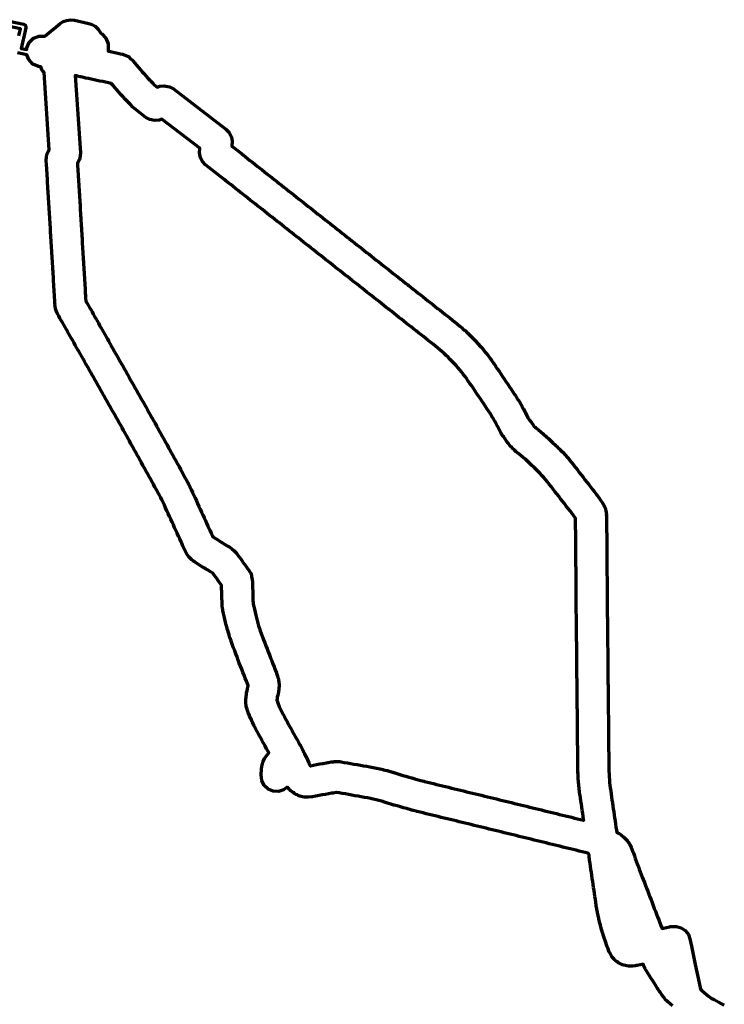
# Model space of a CAD drawing. Header units: metres. Extents: x 98902 to 136161, y 449037 to 499677.
# Tile 37 of 200: x 103816 to 105182, y 497768 to 499677. Entities that reach past the tile are written whole.
import ezdxf

# ---------------------------------------------------------------- set-up
doc = ezdxf.new("R2010")
doc.units = ezdxf.units.M
doc.layers.add('B-WE-OG-INFO_EIS VOORZORGSMAATREGEL-GV', color=7, linetype='Continuous', lineweight=70, true_color=0xfa194b)

msp = doc.modelspace()

# ---------------------------------------------------------------- linework, layer by layer
at = {"layer": 'B-WE-OG-INFO_EIS VOORZORGSMAATREGEL-GV', "flags": 128}
for points in [[(103814.7, 499645.1), (103817.8, 499659), (103781.2, 499666.7)], [(103783.3, 499676.5), (103824.1, 499667.9), (103826.4, 499666.7), (103827.8, 499665.3), (103828.3, 499664.1), (103828.5, 499660.8), (103823.8, 499640.2), (103823.8, 499640.2), (103823.8, 499640.2), (103823.6, 499639.6), (103823.6, 499639.2), (103823.4, 499638.7), (103823.3, 499638.4), (103823.3, 499638.1), (103819.4, 499620.9), (103830.1, 499618.5), (103830.1, 499621.7), (103834.9, 499632.4), (103843.4, 499640.5), (103854.3, 499644.7), (103865.2, 499644.4), (103865.3, 499644.4), (103880.7, 499657.2), (103880.7, 499657.2), (103880.7, 499657.2), (103881.7, 499658), (103881.7, 499658), (103881.7, 499658), (103887.1, 499662.5), (103887.1, 499662.5), (103894.9, 499668.9), (103900.6, 499672.7), (103907, 499675), (103915.5, 499676.2), (103922.3, 499675.5), (103950.7, 499669.2), (103956.9, 499667.1), (103962.4, 499663.7), (103968.6, 499658), (103972.2, 499652.6), (103973.4, 499650.3), (103975.4, 499649.4), (103983.5, 499640.9), (103987.8, 499630), (103987.7, 499627.9), (103987.7, 499627.8), (103987.7, 499626.2), (103987.7, 499625.9), (103987.7, 499625.7), (103987.6, 499615.6), (103989.6, 499615.2), (103995.2, 499614), (104000.8, 499612.9), (104006.3, 499611.7), (104006.3, 499611.7), (104011.7, 499610.6), (104015.4, 499609.9), (104025.4, 499605.9), (104027, 499604.9), (104030.8, 499601.3), (104034.8, 499597.8), (104036.2, 499596), (104039.4, 499592.3), (104043, 499588.1), (104043, 499588.1), (104046.7, 499583.8), (104046.7, 499583.8), (104050.3, 499579.6), (104053.8, 499575.6), (104057.4, 499571.6), (104061.2, 499567.5), (104061.2, 499567.5), (104065, 499563.4), (104065, 499563.4), (104068.7, 499559.4), (104070.3, 499557.8), (104070.3, 499557.8), (104070.3, 499557.8), (104070.4, 499557.7), (104070.6, 499557.4), (104070.9, 499557.2), (104073.7, 499554.2), (104073.7, 499554.2), (104073.9, 499553.9), (104074.2, 499553.7), (104077.3, 499550.5), (104083, 499546), (104088, 499547.9), (104096.7, 499548.5), (104106.7, 499546.5), (104114.2, 499542.3), (104216.1, 499464.2), (104222.1, 499458), (104226.7, 499448.9), (104228.3, 499441.1), (104227.5, 499431.6), (104246.2, 499416.9), (104246.2, 499416.9), (104246.2, 499416.9), (104250.9, 499413.2), (104250.9, 499413.2), (104253.3, 499411.3), (104253.3, 499411.3), (104258, 499407.6), (104258, 499407.6), (104262.7, 499403.9), (104267.4, 499400.2), (104272.1, 499396.4), (104272.1, 499396.4), (104272.1, 499396.4), (104276.8, 499392.7), (104281.6, 499389), (104286.3, 499385.3), (104286.3, 499385.3), (104291, 499381.6), (104295.7, 499377.9), (104300.4, 499374.2), (104300.4, 499374.2), (104305.1, 499370.4), (104309.8, 499366.7), (104314.5, 499363), (104314.5, 499363), (104319.2, 499359.3), (104323.9, 499355.6), (104328.7, 499351.9), (104333.4, 499348.2), (104333.4, 499348.1), (104338.1, 499344.4), (104342.8, 499340.7), (104342.8, 499340.7), (104347.5, 499337), (104347.5, 499337), (104352.2, 499333.3), (104356.9, 499329.6), (104361.6, 499325.9), (104361.6, 499325.9), (104366.3, 499322.1), (104371, 499318.4), (104375.7, 499314.7), (104380.5, 499311), (104385.2, 499307.3), (104389.9, 499303.6), (104389.9, 499303.6), (104394.6, 499299.9), (104394.6, 499299.9), (104399.3, 499296.1), (104404, 499292.4), (104408.7, 499288.7), (104408.7, 499288.7), (104413.4, 499285), (104418.1, 499281.3), (104422.8, 499277.6), (104422.8, 499277.6), (104427.6, 499273.9), (104432.3, 499270.1), (104437, 499266.4), (104437, 499266.4), (104437, 499266.4), (104441.7, 499262.7), (104441.7, 499262.7), (104446.4, 499259), (104451.1, 499255.3), (104455.8, 499251.6), (104460.5, 499247.9), (104465.2, 499244.1), (104465.2, 499244.1), (104469.9, 499240.4), (104474.7, 499236.7), (104479.4, 499233), (104479.4, 499233), (104484.1, 499229.3), (104488.8, 499225.6), (104493.5, 499221.9), (104493.5, 499221.8), (104498.2, 499218.1), (104498.2, 499218.1), (104502.9, 499214.4), (104507.6, 499210.7), (104512.3, 499207), (104512.3, 499207), (104517, 499203.3), (104521.7, 499199.6), (104526.5, 499195.8), (104531.2, 499192.1), (104531.2, 499192.1), (104535.9, 499188.4), (104540.6, 499184.7), (104540.6, 499184.7), (104545.3, 499181), (104545.3, 499181), (104550, 499177.3), (104554.7, 499173.6), (104554.7, 499173.6), (104559.4, 499169.8), (104559.4, 499169.8), (104564.1, 499166.1), (104568.8, 499162.4), (104569.9, 499161.6), (104574.6, 499157.9), (104574.6, 499157.9), (104579.3, 499154.1), (104584.1, 499150.4), (104588.8, 499146.7), (104593.5, 499143), (104598.2, 499139.3), (104602.9, 499135.5), (104607.6, 499131.8), (104612.3, 499128.1), (104612.3, 499128.1), (104617.1, 499124.4), (104617.1, 499124.4), (104621.8, 499120.7), (104626.5, 499117), (104631.2, 499113.2), (104635.9, 499109.5), (104640.6, 499105.8), (104645.3, 499102.1), (104650.1, 499098.4), (104650.1, 499098.4), (104654.8, 499094.6), (104654.8, 499094.6), (104659.5, 499090.9), (104659.6, 499090.8), (104659.8, 499090.7), (104664.4, 499086.9), (104664.6, 499086.7), (104664.8, 499086.6), (104669.4, 499082.8), (104669.6, 499082.6), (104669.8, 499082.4), (104674.4, 499078.5), (104674.5, 499078.3), (104674.8, 499078.2), (104679.2, 499074.2), (104679.4, 499073.9), (104679.6, 499073.8), (104684, 499069.7), (104684.2, 499069.5), (104684.4, 499069.4), (104688.7, 499065.2), (104688.9, 499065), (104689.1, 499064.9), (104693.3, 499060.6), (104693.5, 499060.4), (104693.7, 499060.3), (104697.9, 499056), (104698, 499055.7), (104698.3, 499055.6), (104702.4, 499051.2), (104702.5, 499051), (104702.7, 499050.8), (104706.8, 499046.4), (104706.9, 499046.2), (104707.1, 499046), (104711.1, 499041.5), (104711.2, 499041.3), (104711.4, 499041.1), (104715.3, 499036.5), (104715.4, 499036.3), (104715.6, 499036.1), (104719.4, 499031.5), (104719.6, 499031.2), (104719.7, 499031.1), (104723.5, 499026.4), (104723.6, 499026.1), (104723.8, 499026), (104727.4, 499021.2), (104727.5, 499021), (104727.7, 499020.8), (104731.3, 499016), (104731.4, 499015.7), (104731.6, 499015.5), (104735.1, 499010.6), (104735.2, 499010.4), (104735.3, 499010.3), (104738.7, 499005.3), (104738.8, 499005.2), (104738.9, 499005.1), (104742.2, 499000.1), (104745.6, 498995.1), (104749, 498990.1), (104749, 498990.1), (104752.3, 498985.2), (104755.7, 498980.2), (104759, 498975.2), (104762.4, 498970.2), (104765.7, 498965.2), (104769.1, 498960.3), (104772.4, 498955.3), (104772.5, 498955.2), (104772.5, 498955.2), (104775.8, 498950.2), (104775.9, 498950), (104776, 498949.9), (104779.3, 498944.9), (104779.4, 498944.6), (104779.6, 498944.4), (104782.8, 498939.3), (104782.9, 498939.1), (104783.1, 498938.9), (104786.2, 498933.8), (104786.3, 498933.5), (104786.4, 498933.3), (104789.4, 498928.1), (104789.5, 498927.9), (104789.7, 498927.7), (104792.6, 498922.4), (104792.7, 498922.2), (104792.9, 498922), (104795.7, 498916.7), (104795.7, 498916.5), (104795.9, 498916.4), (104796.8, 498914.6), (104796.8, 498914.4), (104796.9, 498914.3), (104799.6, 498908.9), (104799.7, 498908.7), (104799.9, 498908.5), (104801.6, 498905), (104803.3, 498902.3), (104804.7, 498900.6), (104804.7, 498900.6), (104808.3, 498895.8), (104811.9, 498891), (104811.9, 498890.9), (104813.9, 498888.3), (104815.6, 498886.7), (104817.1, 498885.4), (104817.1, 498885.4), (104821.8, 498881.6), (104821.8, 498881.6), (104821.8, 498881.6), (104826.4, 498877.7), (104826.6, 498877.6), (104826.7, 498877.5), (104831.3, 498873.6), (104831.5, 498873.4), (104831.7, 498873.3), (104836.2, 498869.3), (104836.4, 498869), (104836.8, 498868.9), (104841.2, 498864.8), (104841.3, 498864.7), (104841.4, 498864.6), (104845.7, 498860.5), (104850.1, 498856.5), (104850.1, 498856.5), (104854.4, 498852.5), (104854.6, 498852.2), (104854.8, 498852.1), (104859.2, 498847.9), (104859.3, 498847.7), (104859.5, 498847.6), (104863.8, 498843.4), (104864, 498843.1), (104864.2, 498842.9), (104868.4, 498838.6), (104868.6, 498838.3), (104869, 498838.1), (104873, 498833.6), (104873.2, 498833.3), (104873.5, 498833), (104877.5, 498828.5), (104877.7, 498828.2), (104878, 498828), (104881.8, 498823.4), (104881.9, 498823.2), (104882, 498823.1), (104885.8, 498818.4), (104885.9, 498818.3), (104885.9, 498818.3), (104889.7, 498813.6), (104889.8, 498813.4), (104889.9, 498813.3), (104893.6, 498808.6), (104897.3, 498803.9), (104901, 498799.1), (104904.7, 498794.4), (104904.7, 498794.4), (104908.4, 498789.7), (104912.1, 498784.9), (104912.1, 498784.9), (104915.8, 498780.2), (104919.5, 498775.5), (104919.5, 498775.5), (104923.2, 498770.7), (104923.2, 498770.7), (104926.9, 498766), (104930.6, 498761.3), (104934.3, 498756.5), (104934.5, 498756.1), (104934.9, 498755.8), (104938.4, 498751), (104938.6, 498750.5), (104939, 498750.2), (104942.4, 498745.3), (104942.4, 498745.2), (104942.4, 498745.2), (104945.8, 498740.2), (104946.3, 498739.1), (104947.1, 498738.1), (104948.6, 498735.5), (104949.7, 498732.4), (104951, 498730.1), (104951.9, 498727.3), (104952.3, 498724.3), (104953.2, 498721.5), (104953.6, 498718.5), (104953.4, 498716.9), (104953.8, 498715.2), (104953.9, 498709.2), (104953.9, 498703.2), (104954, 498697.2), (104954, 498691.2), (104954.1, 498685.2), (104954.2, 498679.2), (104954.2, 498673.2), (104954.3, 498667.2), (104954.4, 498661.2), (104954.4, 498655.2), (104954.5, 498649.2), (104954.5, 498649.1), (104954.5, 498649), (104954.5, 498643), (104954.5, 498643), (104954.5, 498643), (104954.5, 498637), (104954.6, 498631), (104954.6, 498625), (104954.6, 498619), (104954.7, 498613), (104954.7, 498607), (104954.7, 498601), (104954.8, 498595), (104954.8, 498595), (104954.8, 498593.6), (104954.8, 498593.6), (104954.8, 498593.6), (104954.8, 498587.7), (104954.8, 498581.8), (104954.8, 498581.8), (104954.9, 498575.9), (104954.9, 498570), (104955, 498564.1), (104955, 498558.2), (104955, 498558.2), (104955.1, 498552.2), (104955.2, 498546.3), (104955.2, 498540.4), (104955.2, 498540.4), (104955.3, 498534.5), (104955.3, 498534.5), (104955.3, 498534.5), (104955.3, 498528.5), (104955.4, 498522.6), (104955.5, 498516.7), (104955.5, 498516.7), (104955.5, 498516.7), (104955.4, 498516.3), (104955.5, 498515.9), (104955.5, 498510), (104955.6, 498504.1), (104955.6, 498498.1), (104955.7, 498492.2), (104955.8, 498486.3), (104955.8, 498480.3), (104955.9, 498474.4), (104955.9, 498468.5), (104955.9, 498468.5), (104956, 498462.6), (104956.1, 498456.6), (104956.1, 498450.7), (104956.2, 498444.8), (104956.2, 498438.8), (104956.3, 498432.9), (104956.4, 498427), (104956.4, 498421), (104956.5, 498415.1), (104956.5, 498409.2), (104956.5, 498409.2), (104956.5, 498409.2), (104956.6, 498403.3), (104956.6, 498403.3), (104956.7, 498397.3), (104956.7, 498391.4), (104956.8, 498385.5), (104956.8, 498379.5), (104956.9, 498373.6), (104957, 498367.7), (104957, 498361.7), (104957.1, 498355.8), (104957.1, 498349.9), (104957.2, 498343.9), (104957.2, 498343.9), (104957.2, 498343.9), (104957.3, 498338), (104957.3, 498332.1), (104957.4, 498326.2), (104957.4, 498320.2), (104957.5, 498314.3), (104957.6, 498308.4), (104957.6, 498302.4), (104957.7, 498296.5), (104957.7, 498290.6), (104957.8, 498284.6), (104957.9, 498278.7), (104957.9, 498272.8), (104958, 498266.9), (104958, 498260.9), (104958.1, 498255), (104958.2, 498249.1), (104958.2, 498243.1), (104958.3, 498237.2), (104958.3, 498231.3), (104958.3, 498231.3), (104958.4, 498225.5), (104958.5, 498220), (104958.7, 498214.5), (104959, 498209.2), (104959.4, 498203.7), (104959.9, 498198.3), (104960.4, 498193), (104961.1, 498187.6), (104961.9, 498182.1), (104962.7, 498176.3), (104963.6, 498170.4), (104964.4, 498164.5), (104965.3, 498158.7), (104966.2, 498152.8), (104967, 498146.9), (104967.9, 498141.1), (104967.9, 498141.1), (104968.7, 498135.2), (104969.6, 498129.3), (104970.5, 498123.5), (104971.3, 498117.6), (104972.2, 498111.7), (104973, 498105.9), (104973, 498105.9), (104973, 498105.9), (104973.7, 498101.3), (104975, 498100.7), (104976.5, 498099.6), (104978.3, 498098.9), (104982.2, 498096.4), (104988.3, 498091.3), (104989.7, 498089.8), (104992, 498087.3), (104992, 498087.3), (104994.2, 498084.8), (104995.9, 498082.2), (104997.6, 498080.3), (104999.3, 498077.7), (105001.9, 498072.2), (105003.2, 498068.8), (105003.2, 498068.8), (105005.1, 498063.6), (105005.1, 498063.6), (105005.9, 498061.5), (105007.8, 498056.2), (105009.7, 498051), (105011.6, 498045.7), (105013.5, 498040.5), (105013.5, 498040.4), (105014.8, 498037), (105014.8, 498037), (105014.9, 498036.4), (105015.2, 498035.9), (105015.7, 498034.5), (105015.7, 498034.5), (105016.3, 498032.9), (105017.2, 498030.3), (105019.3, 498025), (105019.3, 498025), (105021.2, 498019.9), (105023.2, 498014.8), (105025.1, 498009.7), (105027.3, 498004.2), (105027.3, 498004.2), (105029.4, 497998.6), (105031.5, 497993), (105031.5, 497993), (105033.7, 497987.5), (105035.8, 497981.9), (105035.8, 497981.9), (105037.9, 497976.4), (105037.9, 497976.4), (105040.1, 497970.8), (105042.2, 497965.2), (105044.4, 497959.7), (105044.4, 497959.7), (105046.5, 497954.1), (105048.6, 497948.6), (105048.6, 497948.6), (105050.8, 497943), (105052.9, 497937.5), (105055, 497931.9), (105055, 497931.9), (105057.2, 497926.3), (105057.2, 497926.3), (105059.3, 497920.8), (105059.3, 497920.8), (105061.5, 497915.2), (105061.5, 497915.1), (105064.3, 497915.7), (105070.1, 497917), (105075.9, 497918.2), (105075.9, 497918.2), (105076.9, 497918.2), (105077.8, 497918.6), (105080.1, 497919), (105089.6, 497919.2), (105098.7, 497916.4), (105106.4, 497910.9), (105112.5, 497903.2), (105115.5, 497894.9), (105118.6, 497880.7), (105126, 497845.3), (105133.5, 497810), (105136.2, 497797.2), (105138.6, 497795.1), (105143.1, 497791.2), (105143.1, 497791.2), (105147.6, 497787.4), (105151.6, 497783.9), (105153.9, 497782.1), (105157, 497780.3), (105162.2, 497777.4), (105162.2, 497777.4), (105166.9, 497774.6), (105171.8, 497772), (105171.8, 497772), (105177, 497769.3), (105182.2, 497766.5)], [(105081.6, 497765), (105077.1, 497768.8), (105077.1, 497768.8), (105072.7, 497772.7), (105070.8, 497775.1), (105068.5, 497777.1), (105064.9, 497781.7), (105064.8, 497781.9), (105064.7, 497782), (105061.1, 497786.7), (105057.6, 497791.4), (105057.2, 497792.3), (105056.4, 497793.1), (105053.2, 497798), (105053.1, 497798.3), (105052.9, 497798.5), (105049.8, 497803.5), (105046.7, 497808.4), (105043.5, 497813.4), (105043.5, 497813.4), (105040.4, 497818.4), (105037.3, 497823.4), (105034.1, 497828.4), (105034.1, 497828.4), (105031, 497833.4), (105030.9, 497833.6), (105030.7, 497833.8), (105028.2, 497838), (105027.4, 497840.1), (105026.2, 497841.9), (105024.6, 497845.8), (105019.2, 497844.6), (105013.4, 497843.4), (105013.4, 497843.4), (105013.3, 497843.3), (105011.5, 497843.3), (105009.7, 497842.7), (105003.9, 497842), (105000.1, 497842.3), (104996.2, 497842), (104993.3, 497842.4), (104990.9, 497843.3), (104987.7, 497843.8), (104984.9, 497844.7), (104982.4, 497846.2), (104979.6, 497847.1), (104977.1, 497848.6), (104975.1, 497850.3), (104972.3, 497851.9), (104970.1, 497853.9), (104968.6, 497855.9), (104966.1, 497858.1), (104964.3, 497860.4), (104963.1, 497862.9), (104961.4, 497865), (104960, 497867.6), (104959.5, 497869.2), (104958.6, 497870.6), (104957.6, 497873.4), (104957.6, 497873.4), (104955.5, 497878.9), (104955.4, 497879.2), (104955.2, 497879.6), (104953.2, 497885.1), (104953.1, 497885.6), (104952.9, 497886), (104951.1, 497891.6), (104949.3, 497897.2), (104947.4, 497902.9), (104947.4, 497903.1), (104947.3, 497903.2), (104945.5, 497908.9), (104945.5, 497909.1), (104945.4, 497909.4), (104943.7, 497915), (104943.7, 497915.3), (104943.6, 497915.5), (104942, 497921.2), (104942, 497921.5), (104941.9, 497921.7), (104940.4, 497927.4), (104940.4, 497927.7), (104940.3, 497927.9), (104939, 497933.7), (104938.9, 497933.9), (104938.8, 497934.2), (104937.6, 497940), (104937.6, 497940.2), (104937.5, 497940.4), (104936.3, 497946.2), (104936.3, 497946.5), (104936.2, 497946.7), (104935.1, 497952.6), (104935.1, 497952.8), (104935, 497953), (104934.1, 497958.9), (104934.1, 497959.1), (104934, 497959.4), (104933.1, 497965.2), (104933.1, 497965.3), (104933.1, 497965.3), (104932.2, 497971.2), (104932.2, 497971.2), (104932.2, 497971.2), (104931.4, 497977), (104930.5, 497982.9), (104930.5, 497982.9), (104929.6, 497988.7), (104928.8, 497994.6), (104927.9, 498000.4), (104927.9, 498000.4), (104927.1, 498006.3), (104926.2, 498012.1), (104926.2, 498012.1), (104925.3, 498017.9), (104925.3, 498017.9), (104925.3, 498017.9), (104924.5, 498023.8), (104923.6, 498029.6), (104923.6, 498029.6), (104922.8, 498035.5), (104921.9, 498041.3), (104921, 498047.2), (104921, 498047.2), (104921, 498047.2), (104921, 498047.2), (104921, 498047.2), (104921.1, 498047.7), (104920.9, 498048.2), (104920.1, 498053.9), (104920.1, 498053.9), (104920.1, 498053.9), (104920, 498054), (104920.1, 498054.3), (104919.9, 498054.6), (104920, 498057.1), (104919.2, 498059.6), (104919.1, 498060.5), (104917.8, 498061.1), (104917.8, 498061.1), (104912.7, 498062.4), (104912.7, 498062.4), (104906.8, 498063.8), (104901, 498065.2), (104895.2, 498066.6), (104889.4, 498068), (104883.6, 498069.5), (104877.8, 498070.9), (104872, 498072.3), (104869, 498073), (104863.2, 498074.4), (104863.2, 498074.4), (104860.3, 498075.1), (104854.5, 498076.6), (104848.7, 498078), (104842.9, 498079.4), (104837.1, 498080.8), (104831.2, 498082.2), (104825.4, 498083.6), (104819.6, 498085.1), (104813.8, 498086.5), (104808, 498087.9), (104802.2, 498089.3), (104796.4, 498090.7), (104790.5, 498092.2), (104784.7, 498093.6), (104784.7, 498093.6), (104778.9, 498095), (104773.1, 498096.4), (104767.3, 498097.8), (104767.3, 498097.8), (104761.5, 498099.3), (104755.6, 498100.7), (104749.8, 498102.1), (104744, 498103.5), (104744, 498103.5), (104738.2, 498104.9), (104732.4, 498106.4), (104726.6, 498107.8), (104720.8, 498109.2), (104714.9, 498110.6), (104709.1, 498112), (104703.3, 498113.4), (104697.5, 498114.9), (104691.7, 498116.3), (104691.7, 498116.3), (104685.9, 498117.7), (104680, 498119.1), (104674.2, 498120.5), (104668.4, 498122), (104662.6, 498123.4), (104656.8, 498124.8), (104651, 498126.2), (104645.1, 498127.6), (104639.3, 498129.1), (104633.5, 498130.5), (104627.7, 498131.9), (104621.9, 498133.3), (104621.9, 498133.3), (104616.1, 498134.7), (104610.3, 498136.2), (104604.4, 498137.6), (104598.6, 498139), (104598.6, 498139), (104592.8, 498140.4), (104587, 498141.8), (104586.9, 498141.9), (104586.9, 498141.9), (104585.4, 498142.2), (104585.2, 498142.3), (104585.1, 498142.3), (104579, 498143.9), (104578.9, 498143.9), (104578.7, 498144), (104572.7, 498145.6), (104572.5, 498145.7), (104572.4, 498145.7), (104566.3, 498147.4), (104566.3, 498147.4), (104560.4, 498149), (104560.3, 498149.1), (104560.3, 498149.1), (104554.3, 498150.8), (104554.2, 498150.8), (104554.2, 498150.8), (104548.2, 498152.5), (104548.1, 498152.5), (104548, 498152.5), (104542, 498154.3), (104541.9, 498154.4), (104541.7, 498154.4), (104535.7, 498156.2), (104535.6, 498156.3), (104535.5, 498156.3), (104529.5, 498158.2), (104529.4, 498158.2), (104529.4, 498158.2), (104523.6, 498160), (104518.2, 498161.7), (104512.8, 498163.1), (104507.3, 498164.5), (104501.7, 498165.8), (104496.1, 498167.1), (104490.5, 498168.2), (104484.6, 498169.2), (104478.6, 498170.3), (104478.5, 498170.3), (104478.5, 498170.3), (104472.3, 498171.4), (104472.3, 498171.4), (104472.3, 498171.4), (104466.1, 498172.5), (104466.1, 498172.5), (104460, 498173.6), (104453.9, 498174.7), (104453.9, 498174.7), (104453.9, 498174.7), (104447.7, 498175.8), (104447.7, 498175.8), (104441.6, 498176.8), (104441.6, 498176.8), (104435.7, 498177.8), (104435.7, 498177.8), (104430.4, 498178.7), (104429.9, 498178.6), (104424, 498177.6), (104424, 498177.6), (104421, 498177.1), (104415.2, 498176.1), (104409.2, 498175), (104409.2, 498175), (104403.1, 498173.8), (104403, 498173.8), (104403, 498173.8), (104396.9, 498172.6), (104396.7, 498172.6), (104396.6, 498172.6), (104390.4, 498171.5), (104390.1, 498171.5), (104389.8, 498171.4), (104383.7, 498170.4), (104383.1, 498170.4), (104382.6, 498170.2), (104376.4, 498169.5), (104372.2, 498169.8), (104367.9, 498169.6), (104364.8, 498170.1), (104361.7, 498171.2), (104359.2, 498171.6), (104356.2, 498172.7), (104354.1, 498174.1), (104351.6, 498174.9), (104348.8, 498176.6), (104346.8, 498178.4), (104344.4, 498179.7), (104341.9, 498181.8), (104341.5, 498182.3), (104340.9, 498182.7), (104338.5, 498184.9), (104337, 498187), (104335.4, 498188.3), (104334.8, 498189), (104328, 498183.9), (104318, 498180.8), (104307.6, 498181.3), (104298, 498185.4), (104290.4, 498192.5), (104285.7, 498201.8), (104284.4, 498212.1), (104285, 498224.5), (104286.4, 498232.2), (104288.6, 498238.9), (104290.9, 498244.3), (104294.3, 498249.1), (104299.6, 498255.4), (104298.1, 498258.1), (104298.1, 498258.1), (104295, 498263.5), (104292, 498269), (104288.9, 498274.5), (104285.9, 498279.9), (104282.9, 498285.3), (104282.9, 498285.3), (104279.8, 498290.7), (104279.8, 498291), (104279.6, 498291.2), (104276.6, 498296.7), (104276.5, 498296.9), (104276.4, 498297.1), (104273.5, 498302.7), (104273.4, 498303), (104273.2, 498303.2), (104270.5, 498308.8), (104270.4, 498309), (104270.2, 498309.3), (104267.6, 498314.9), (104267.5, 498315.2), (104267.3, 498315.4), (104264.8, 498321.1), (104264.7, 498321.4), (104264.6, 498321.6), (104262.1, 498327.3), (104262, 498327.6), (104261.9, 498327.8), (104259.5, 498333.6), (104259.5, 498333.8), (104259.4, 498334), (104258.3, 498336.7), (104258.3, 498336.9), (104258.2, 498337), (104257.1, 498339.9), (104256.7, 498342.3), (104255.6, 498345.3), (104254.7, 498353.9), (104254.7, 498357.3), (104254.8, 498360.4), (104255.2, 498362.3), (104255.1, 498364), (104255.9, 498370.1), (104256.3, 498371.3), (104256.3, 498372.4), (104257.1, 498375.9), (104257.1, 498375.9), (104258, 498380.2), (104258.5, 498382.5), (104258.5, 498382.5), (104259.2, 498385.7), (104259.2, 498385.9), (104258.1, 498389), (104255.9, 498394.5), (104253.6, 498400.3), (104251.4, 498406.2), (104251.4, 498406.2), (104249.2, 498411.8), (104246.9, 498417.4), (104246.8, 498417.6), (104246.7, 498417.8), (104244.4, 498423.6), (104244.4, 498423.7), (104244.4, 498423.8), (104242.1, 498429.6), (104242.1, 498429.6), (104239.9, 498435.4), (104239.9, 498435.4), (104237.7, 498441.3), (104237.7, 498441.3), (104235.4, 498447.1), (104233.2, 498452.9), (104231, 498458.7), (104230.5, 498460.1), (104230.4, 498460.2), (104230.3, 498460.4), (104228.3, 498465.9), (104228.3, 498466.1), (104228.1, 498466.3), (104226.2, 498471.8), (104226.1, 498472.1), (104226, 498472.3), (104224.1, 498477.8), (104224.1, 498478.1), (104224, 498478.3), (104222.2, 498483.9), (104222.2, 498484.2), (104222.1, 498484.4), (104220.4, 498490), (104220.4, 498490.2), (104220.2, 498490.5), (104218.7, 498496.1), (104218.6, 498496.4), (104218.5, 498496.6), (104217, 498502.3), (104217, 498502.5), (104216.9, 498502.8), (104215.5, 498508.5), (104215.5, 498508.6), (104215.5, 498508.8), (104214.1, 498514.5), (104212.8, 498520.2), (104211.5, 498525.9), (104210.2, 498531.6), (104210.1, 498533.2), (104209.6, 498534.8), (104208.9, 498540.6), (104209, 498541.9), (104208.7, 498543.2), (104208.6, 498549.1), (104208.4, 498554.9), (104208.3, 498559), (104208.3, 498559), (104208.2, 498561.1), (104208.1, 498563.3), (104208.1, 498563.3), (104208, 498567.4), (104207.8, 498573.2), (104207.7, 498579.1), (104207.7, 498579.1), (104207.6, 498580.4), (104205.8, 498583), (104203.2, 498586.4), (104203.2, 498586.5), (104200.7, 498589.9), (104198.2, 498593.4), (104195.7, 498596.8), (104193.3, 498600.1), (104190.8, 498603.5), (104186.5, 498606.2), (104186.5, 498606.2), (104181.6, 498609.3), (104176.6, 498612.4), (104176.6, 498612.4), (104175.4, 498613.2), (104175.4, 498613.2), (104170.3, 498616.3), (104165.2, 498619.5), (104160.1, 498622.7), (104160.1, 498622.7), (104155, 498625.9), (104154, 498626.9), (104152.7, 498627.5), (104150.3, 498629.3), (104148.4, 498631.6), (104146, 498633.4), (104144, 498635.6), (104142.6, 498638.2), (104140.6, 498640.4), (104139.1, 498643), (104138.7, 498644.3), (104137.8, 498645.5), (104135.3, 498651), (104135.3, 498651), (104132.8, 498656.4), (104132.8, 498656.4), (104130.4, 498661.9), (104130.4, 498661.9), (104129.1, 498664.6), (104126.6, 498670.1), (104124.1, 498675.5), (104121.7, 498681), (104119.2, 498686.5), (104116.7, 498691.9), (104116.7, 498691.9), (104114.2, 498697.4), (104114.2, 498697.4), (104111.7, 498702.8), (104109.2, 498708.3), (104106.7, 498713.7), (104106.7, 498713.7), (104104.2, 498719.2), (104104.2, 498719.2), (104101.8, 498724.7), (104099.3, 498730.1), (104099.3, 498730.1), (104096.8, 498735.6), (104094.3, 498741), (104092.1, 498745.8), (104089.9, 498750.1), (104087.2, 498755), (104087.2, 498755), (104084.3, 498760.2), (104081.4, 498765.5), (104078.5, 498770.7), (104075.6, 498776), (104072.7, 498781.2), (104072.7, 498781.2), (104069.8, 498786.5), (104066.9, 498791.7), (104064, 498797), (104064, 498797), (104061.1, 498802.2), (104061.1, 498802.2), (104058.2, 498807.5), (104055.3, 498812.7), (104052.4, 498818), (104049.5, 498823.2), (104049.5, 498823.2), (104046.6, 498828.5), (104046.6, 498828.5), (104043.7, 498833.7), (104040.8, 498839), (104040.8, 498839), (104037.9, 498844.2), (104037.9, 498844.2), (104035, 498849.5), (104035, 498849.5), (104032.1, 498854.7), (104029.2, 498860), (104026.3, 498865.2), (104026.3, 498865.2), (104023.4, 498870.5), (104023.4, 498870.5), (104020.6, 498875.4), (104020.6, 498875.4), (104017.7, 498880.6), (104014.7, 498885.8), (104011.8, 498891.1), (104011.8, 498891.1), (104008.8, 498896.3), (104008.8, 498896.3), (104005.9, 498901.5), (104002.9, 498906.7), (103999.9, 498911.9), (103999.9, 498911.9), (103997, 498917.1), (103994, 498922.4), (103991.1, 498927.6), (103988.1, 498932.8), (103985.2, 498938), (103985.2, 498938), (103982.2, 498943.2), (103982.2, 498943.2), (103979.2, 498948.4), (103976.3, 498953.7), (103976.3, 498953.7), (103973.3, 498958.9), (103970.4, 498964.1), (103967.4, 498969.3), (103964.5, 498974.5), (103961.5, 498979.8), (103958.6, 498985), (103957.1, 498987.6), (103957.1, 498987.6), (103954.1, 498992.8), (103951.2, 498998), (103948.2, 499003.2), (103948.2, 499003.2), (103945.2, 499008.4), (103942.3, 499013.7), (103941.5, 499015), (103939.1, 499019.3), (103936.6, 499023.7), (103934.1, 499028.1), (103934.1, 499028.1), (103931.6, 499032.5), (103929.1, 499036.9), (103929.1, 499036.9), (103926.7, 499041.2), (103924.2, 499045.6), (103921.7, 499050), (103921.7, 499050), (103919.2, 499054.4), (103919.2, 499054.4), (103916.7, 499058.7), (103914.3, 499063.1), (103914.3, 499063.1), (103911.8, 499067.5), (103911.8, 499067.5), (103909.3, 499071.9), (103909.3, 499071.9), (103906.8, 499076.2), (103904.4, 499080.6), (103901.9, 499085), (103901.9, 499085), (103899.4, 499089.4), (103896.9, 499093.7), (103894.4, 499098.1), (103892, 499102.5), (103889.5, 499106.9), (103889.3, 499107.4), (103888.9, 499107.9), (103886.2, 499114.2), (103885, 499120.9), (103884.8, 499124.7), (103884.8, 499124.7), (103884.8, 499124.7), (103884.8, 499124.7), (103884.8, 499124.7), (103884.9, 499125.3), (103884.7, 499125.7), (103884.7, 499127), (103884.7, 499127.5), (103884.6, 499128), (103884.3, 499133), (103884.3, 499133), (103884.3, 499133), (103884, 499138.1), (103883.7, 499143.1), (103883.4, 499148.1), (103883.1, 499153.1), (103883.1, 499153.1), (103882.8, 499158.1), (103882.8, 499158.1), (103882.8, 499158.1), (103882.5, 499163.2), (103882.2, 499168.2), (103881.9, 499173.2), (103881.6, 499178.2), (103881.6, 499178.2), (103881.3, 499183.2), (103881, 499188.3), (103880.7, 499193.3), (103880.4, 499198.3), (103880.1, 499203.3), (103880.1, 499203.3), (103879.7, 499208.4), (103879.4, 499213.4), (103879.1, 499218.4), (103878.8, 499223.4), (103878.5, 499228.4), (103878.5, 499228.4), (103878.2, 499233.5), (103877.9, 499238.5), (103877.6, 499243.5), (103877.3, 499248.5), (103877, 499253.5), (103877, 499253.5), (103876.7, 499258.6), (103876.4, 499263.6), (103876.1, 499268.6), (103875.8, 499273.6), (103875.8, 499273.6), (103875.5, 499278.6), (103875.5, 499278.6), (103875.5, 499278.6), (103875.2, 499283.7), (103874.9, 499288.7), (103874.6, 499293.7), (103874.3, 499298.7), (103874.3, 499298.7), (103874, 499303.7), (103874, 499303.7), (103874, 499303.7), (103873.7, 499308.8), (103873.4, 499313.8), (103873.1, 499318.8), (103872.8, 499323.8), (103872.8, 499323.8), (103872.5, 499328.8), (103872.5, 499328.8), (103872.5, 499328.8), (103872.2, 499333.9), (103871.9, 499338.9), (103871.5, 499343.9), (103871.2, 499348.9), (103871.2, 499348.9), (103870.9, 499353.9), (103870.9, 499353.9), (103870.9, 499353.9), (103870.6, 499359), (103870.3, 499364), (103870, 499369), (103869.7, 499374), (103869.7, 499374), (103869.4, 499379), (103869.1, 499384.1), (103868.8, 499389), (103868.8, 499389), (103868.5, 499394), (103868.6, 499394.6), (103868.4, 499395.1), (103867.8, 499404.5), (103869.2, 499415.7), (103869.7, 499417.4), (103873.5, 499424.4), (103863.6, 499573.9), (103862.6, 499575.3), (103859.3, 499579.5), (103858.5, 499581.2), (103857.1, 499584.9), (103852.8, 499585.8), (103842.1, 499590.6), (103834, 499599.1), (103830.5, 499608.4), (103812.3, 499612.5)]]:
    msp.add_lwpolyline(points, dxfattribs=at)
msp.add_lwpolyline([(104903.6, 498126.3), (104909.4, 498124.9), (104909.6, 498124.9), (104909.4, 498126.5), (104908.5, 498132.3), (104908.5, 498132.3), (104907.7, 498138.2), (104907.7, 498138.2), (104906.8, 498144.1), (104905.9, 498150), (104905.1, 498155.8), (104904.2, 498161.7), (104903.3, 498167.6), (104902.5, 498173.4), (104902.5, 498173.5), (104902.4, 498173.7), (104901.6, 498179.5), (104901.6, 498179.8), (104901.6, 498180), (104900.8, 498185.9), (104900.9, 498186.1), (104900.8, 498186.4), (104900.2, 498192.3), (104900.2, 498192.5), (104900.1, 498192.8), (104899.6, 498198.7), (104899.6, 498199), (104899.6, 498199.2), (104899.1, 498205.1), (104899.2, 498205.4), (104899.1, 498205.6), (104898.8, 498211.6), (104898.8, 498211.8), (104898.8, 498212.1), (104898.5, 498218), (104898.6, 498218.3), (104898.5, 498218.5), (104898.4, 498224.5), (104898.4, 498224.6), (104898.4, 498224.7), (104898.3, 498230.6), (104898.3, 498230.7), (104898.3, 498230.7), (104898.3, 498236.6), (104898.2, 498242.5), (104898.2, 498248.5), (104898.1, 498254.4), (104898, 498260.3), (104898, 498266.2), (104897.9, 498272.2), (104897.9, 498272.2), (104897.9, 498272.2), (104897.9, 498278.1), (104897.9, 498278.1), (104897.8, 498284), (104897.7, 498290), (104897.7, 498295.9), (104897.6, 498301.8), (104897.6, 498307.8), (104897.5, 498313.7), (104897.4, 498319.6), (104897.4, 498325.6), (104897.3, 498331.5), (104897.3, 498337.4), (104897.3, 498337.4), (104897.3, 498337.4), (104897.2, 498343.3), (104897.1, 498349.3), (104897.1, 498355.2), (104897, 498361.1), (104897, 498367.1), (104896.9, 498373), (104896.8, 498378.9), (104896.8, 498384.9), (104896.7, 498390.8), (104896.7, 498396.7), (104896.6, 498402.6), (104896.5, 498408.6), (104896.5, 498408.6), (104896.5, 498414.5), (104896.4, 498420.4), (104896.4, 498426.4), (104896.3, 498432.3), (104896.2, 498438.2), (104896.2, 498444.2), (104896.1, 498450.1), (104896.1, 498456), (104896, 498462), (104896, 498467.9), (104896, 498467.9), (104896, 498467.9), (104895.9, 498473.8), (104895.9, 498473.8), (104895.8, 498479.7), (104895.8, 498485.7), (104895.7, 498491.6), (104895.7, 498497.5), (104895.6, 498503.5), (104895.5, 498509.4), (104895.5, 498515.3), (104895.5, 498515.3), (104895.5, 498515.7), (104895.5, 498516.1), (104895.4, 498522), (104895.3, 498527.9), (104895.3, 498527.9), (104895.3, 498527.9), (104895.3, 498533.9), (104895.2, 498539.8), (104895.2, 498545.7), (104895.2, 498545.7), (104895.1, 498551.6), (104895, 498557.6), (104895, 498563.5), (104895, 498563.5), (104894.9, 498569.4), (104894.9, 498575.4), (104894.9, 498575.4), (104894.9, 498575.5), (104894.8, 498581.4), (104894.8, 498581.4), (104894.8, 498581.4), (104894.8, 498587.4), (104894.8, 498593.3), (104894.8, 498593.3), (104894.8, 498594.7), (104894.8, 498594.7), (104894.8, 498594.7), (104894.7, 498600.7), (104894.7, 498606.7), (104894.7, 498612.7), (104894.6, 498618.7), (104894.6, 498624.7), (104894.6, 498630.7), (104894.5, 498636.7), (104894.5, 498642.7), (104894.5, 498642.7), (104894.5, 498648.6), (104894.4, 498654.5), (104894.4, 498660.6), (104894.3, 498666.6), (104894.2, 498672.6), (104894.2, 498678.6), (104894.1, 498684.6), (104894, 498690.6), (104894, 498696.6), (104893.9, 498702.6), (104893.9, 498708.6), (104893.8, 498709.9), (104892.9, 498711.3), (104892.9, 498711.3), (104889.8, 498715.8), (104886.8, 498719.9), (104883.3, 498724.3), (104883.3, 498724.3), (104879.6, 498729), (104875.9, 498733.8), (104875.9, 498733.8), (104872.2, 498738.5), (104868.5, 498743.2), (104864.8, 498748), (104861.1, 498752.7), (104857.5, 498757.4), (104853.8, 498762.2), (104853.8, 498762.2), (104853.8, 498762.2), (104850.1, 498766.9), (104846.4, 498771.6), (104846.4, 498771.6), (104842.8, 498776.2), (104839.2, 498780.6), (104839.2, 498780.6), (104835.6, 498785.1), (104832.1, 498789.3), (104828.6, 498793.3), (104825.1, 498797.1), (104821.4, 498800.9), (104817.5, 498804.8), (104813.6, 498808.6), (104809.3, 498812.5), (104809.3, 498812.5), (104809.3, 498812.5), (104804.9, 498816.6), (104804.8, 498816.6), (104804.8, 498816.7), (104800.5, 498820.7), (104796.5, 498824.4), (104792.4, 498828), (104788.2, 498831.5), (104783.7, 498835.2), (104783.7, 498835.2), (104779, 498839), (104776.7, 498840.9), (104776.1, 498841.7), (104775.3, 498842.2), (104770.9, 498846.3), (104769.4, 498848.5), (104767.4, 498850.2), (104763.8, 498855), (104763.8, 498855), (104760.2, 498859.9), (104756.6, 498864.7), (104756.6, 498864.7), (104754.8, 498867.1), (104754.5, 498867.8), (104753.9, 498868.4), (104750.6, 498873.3), (104749.8, 498875.2), (104748.5, 498876.9), (104746, 498882), (104743.5, 498887.1), (104742.7, 498888.5), (104740.1, 498893.5), (104737.4, 498898.2), (104734.7, 498903), (104731.8, 498907.7), (104728.9, 498912.4), (104725.9, 498917), (104722.7, 498921.8), (104722.7, 498921.8), (104719.3, 498926.7), (104716, 498931.7), (104712.6, 498936.7), (104709.3, 498941.7), (104705.9, 498946.7), (104702.6, 498951.6), (104702.6, 498951.6), (104699.2, 498956.6), (104695.8, 498961.6), (104692.5, 498966.6), (104689.2, 498971.4), (104686, 498976.1), (104682.8, 498980.6), (104679.6, 498985), (104676.2, 498989.4), (104672.8, 498993.7), (104669.3, 498997.9), (104665.8, 499002.1), (104662.2, 499006.2), (104658.5, 499010.3), (104654.7, 499014.3), (104650.9, 499018.2), (104647, 499022.1), (104643, 499025.9), (104639, 499029.6), (104634.9, 499033.3), (104630.8, 499036.9), (104626.5, 499040.4), (104622.2, 499043.9), (104617.6, 499047.5), (104617.6, 499047.5), (104617.6, 499047.5), (104612.9, 499051.3), (104608.2, 499055), (104603.5, 499058.7), (104598.8, 499062.4), (104598.8, 499062.4), (104594, 499066.1), (104594, 499066.1), (104589.3, 499069.8), (104584.6, 499073.6), (104579.9, 499077.3), (104575.2, 499081), (104570.5, 499084.7), (104565.8, 499088.4), (104561, 499092.2), (104556.3, 499095.9), (104551.6, 499099.6), (104546.9, 499103.3), (104542.2, 499107), (104542.2, 499107), (104542.2, 499107), (104537.5, 499110.8), (104537.5, 499110.8), (104532.7, 499114.5), (104532.7, 499114.5), (104531.7, 499115.3), (104527, 499119), (104522.3, 499122.7), (104522.3, 499122.7), (104517.6, 499126.5), (104517.6, 499126.5), (104512.9, 499130.2), (104508.1, 499133.9), (104508.1, 499133.9), (104503.4, 499137.6), (104498.7, 499141.3), (104494, 499145), (104494, 499145), (104489.3, 499148.7), (104489.3, 499148.7), (104484.6, 499152.5), (104479.9, 499156.2), (104475.2, 499159.9), (104475.2, 499159.9), (104470.5, 499163.6), (104470.5, 499163.6), (104465.8, 499167.3), (104461, 499171), (104461, 499171), (104456.3, 499174.7), (104456.3, 499174.7), (104451.6, 499178.5), (104446.9, 499182.2), (104446.9, 499182.2), (104442.2, 499185.9), (104442.2, 499185.9), (104437.5, 499189.6), (104432.8, 499193.3), (104428.1, 499197), (104428.1, 499197), (104423.4, 499200.7), (104418.7, 499204.5), (104418.7, 499204.5), (104413.9, 499208.2), (104409.2, 499211.9), (104404.5, 499215.6), (104399.8, 499219.3), (104399.8, 499219.3), (104395.1, 499223), (104390.4, 499226.7), (104385.7, 499230.5), (104385.7, 499230.5), (104381, 499234.2), (104376.3, 499237.9), (104371.6, 499241.6), (104371.6, 499241.6), (104371.6, 499241.6), (104366.8, 499245.3), (104366.8, 499245.3), (104362.1, 499249), (104357.4, 499252.8), (104357.4, 499252.8), (104352.7, 499256.5), (104348, 499260.2), (104343.3, 499263.9), (104338.6, 499267.6), (104333.9, 499271.3), (104329.2, 499275), (104329.2, 499275), (104324.5, 499278.8), (104319.8, 499282.5), (104319.7, 499282.5), (104315, 499286.2), (104310.3, 499289.9), (104310.3, 499289.9), (104305.6, 499293.6), (104300.9, 499297.3), (104296.2, 499301), (104296.2, 499301), (104291.5, 499304.8), (104291.5, 499304.8), (104286.8, 499308.5), (104282.1, 499312.2), (104277.4, 499315.9), (104277.4, 499315.9), (104272.7, 499319.6), (104267.9, 499323.3), (104267.9, 499323.3), (104263.2, 499327), (104263.2, 499327), (104258.5, 499330.8), (104253.8, 499334.5), (104253.8, 499334.5), (104249.1, 499338.2), (104249.1, 499338.2), (104244.4, 499341.9), (104239.7, 499345.6), (104235, 499349.3), (104235, 499349.3), (104230.3, 499353), (104225.6, 499356.8), (104220.8, 499360.5), (104220.8, 499360.5), (104220.8, 499360.5), (104216.1, 499364.2), (104213.8, 499366), (104209.1, 499369.8), (104209.1, 499369.8), (104176.7, 499395.3), (104170.8, 499401.4), (104166.9, 499409), (104164.8, 499418.2), (104165.5, 499427.4), (104092.1, 499483.6), (104086.8, 499481.8), (104077.7, 499480.9), (104068.8, 499482.8), (104060.8, 499487.2), (104038.8, 499504.4), (104035.7, 499507.2), (104031.2, 499511.9), (104031.1, 499512), (104031, 499512), (104030.7, 499512.5), (104030.3, 499512.8), (104027.5, 499515.7), (104027.4, 499515.8), (104027.2, 499516), (104025.3, 499518), (104025.1, 499518.3), (104024.8, 499518.5), (104020.9, 499522.7), (104020.9, 499522.7), (104020.9, 499522.7), (104017.1, 499526.9), (104017.1, 499526.9), (104017.1, 499526.9), (104013.2, 499531.1), (104013.2, 499531.2), (104013.1, 499531.2), (104009.2, 499535.4), (104009.1, 499535.6), (104009, 499535.7), (104005.2, 499540), (104005.1, 499540.2), (104005, 499540.3), (104001.2, 499544.6), (104001.2, 499544.6), (104001.2, 499544.6), (103997.5, 499548.9), (103997.5, 499548.9), (103994, 499553), (103988.5, 499554.2), (103982.9, 499555.3), (103977.3, 499556.5), (103971.8, 499557.6), (103966.2, 499558.8), (103960.6, 499560), (103955, 499561.1), (103955, 499561.1), (103949.5, 499562.3), (103949.4, 499562.4), (103949.2, 499562.4), (103944.5, 499563.4), (103944.5, 499563.4), (103944.4, 499563.4), (103944.2, 499563.5), (103944, 499563.5), (103943.8, 499563.5), (103943.3, 499563.7), (103942.9, 499563.8), (103934.9, 499565.6), (103934.9, 499565.6), (103934.4, 499565.8), (103934, 499565.8), (103933.8, 499565.9), (103933.6, 499565.9), (103933.6, 499565.9), (103933.5, 499565.9), (103927.7, 499567.2), (103927.7, 499567.2), (103927.7, 499567.2), (103927.2, 499567.4), (103926.7, 499567.5), (103924.7, 499567.9), (103924.1, 499568.2), (103934, 499418.5), (103932.7, 499407.3), (103932.1, 499405.6), (103928.3, 499398.6), (103928.4, 499397.9), (103928.4, 499397.9), (103928.4, 499397.8), (103928.7, 499392.8), (103928.7, 499392.7), (103928.7, 499392.7), (103929, 499387.7), (103929.3, 499382.7), (103929.6, 499377.6), (103929.6, 499377.6), (103929.6, 499377.6), (103929.9, 499372.6), (103930.2, 499367.6), (103930.5, 499362.6), (103930.8, 499357.6), (103931.1, 499352.5), (103931.1, 499352.5), (103931.1, 499352.5), (103931.4, 499347.5), (103931.7, 499342.5), (103932, 499337.5), (103932.4, 499332.5), (103932.7, 499327.4), (103932.7, 499327.4), (103932.7, 499327.4), (103933, 499322.4), (103933.3, 499317.4), (103933.6, 499312.4), (103933.9, 499307.4), (103934.2, 499302.3), (103934.2, 499302.3), (103934.2, 499302.3), (103934.5, 499297.3), (103934.8, 499292.3), (103935.1, 499287.3), (103935.4, 499282.3), (103935.7, 499277.2), (103935.7, 499277.2), (103935.7, 499277.2), (103936, 499272.2), (103936.3, 499267.2), (103936.6, 499262.2), (103936.6, 499262.2), (103936.9, 499257.2), (103937.2, 499252.1), (103937.5, 499247.1), (103937.8, 499242.1), (103938.1, 499237.1), (103938.1, 499237.1), (103938.4, 499232.1), (103938.7, 499227), (103939, 499222), (103939.3, 499217), (103939.6, 499212), (103939.9, 499207), (103939.9, 499207), (103939.9, 499207), (103940.2, 499201.9), (103940.5, 499196.9), (103940.9, 499191.9), (103941.2, 499186.9), (103941.5, 499181.9), (103941.5, 499181.9), (103941.5, 499181.9), (103941.8, 499176.8), (103942.1, 499171.8), (103942.4, 499166.8), (103942.7, 499161.8), (103943, 499156.7), (103943, 499156.7), (103943, 499156.7), (103943.3, 499151.7), (103943.6, 499146.7), (103943.9, 499141.7), (103944.2, 499136.7), (103944.5, 499131.7), (103944.5, 499131.6), (103944.5, 499131.5), (103946.6, 499127.7), (103946.6, 499127.7), (103949.1, 499123.3), (103951.6, 499118.9), (103954.1, 499114.6), (103954.1, 499114.6), (103956.6, 499110.2), (103956.6, 499110.2), (103959, 499105.8), (103961.5, 499101.4), (103961.5, 499101.4), (103964, 499097.1), (103964, 499097.1), (103966.5, 499092.7), (103966.5, 499092.7), (103968.9, 499088.3), (103971.4, 499083.9), (103971.4, 499083.9), (103973.9, 499079.6), (103976.4, 499075.2), (103978.9, 499070.8), (103981.3, 499066.4), (103983.8, 499062.1), (103983.8, 499062.1), (103986.3, 499057.7), (103986.3, 499057.7), (103988.8, 499053.3), (103991.3, 499048.9), (103993.7, 499044.6), (103994.5, 499043.2), (103994.5, 499043.2), (103997.4, 499038), (103997.4, 499038), (104000.4, 499032.8), (104003.4, 499027.6), (104006.3, 499022.4), (104009.3, 499017.2), (104009.3, 499017.2), (104010.8, 499014.5), (104013.7, 499009.3), (104016.7, 499004.1), (104019.6, 498998.9), (104022.6, 498993.7), (104025.5, 498988.5), (104028.5, 498983.2), (104031.4, 498978), (104034.4, 498972.8), (104034.4, 498972.8), (104037.4, 498967.6), (104037.4, 498967.6), (104040.3, 498962.4), (104043.3, 498957.2), (104046.2, 498951.9), (104049.2, 498946.7), (104052.1, 498941.5), (104055.1, 498936.3), (104055.1, 498936.3), (104058.1, 498931.1), (104061, 498925.9), (104064, 498920.6), (104066.9, 498915.4), (104069.9, 498910.2), (104069.9, 498910.2), (104072.8, 498905), (104072.9, 498904.9), (104072.9, 498904.8), (104075.9, 498899.6), (104075.9, 498899.5), (104075.9, 498899.5), (104078.8, 498894.2), (104081.7, 498889), (104084.6, 498883.7), (104087.5, 498878.5), (104087.5, 498878.5), (104090.4, 498873.2), (104093.3, 498868), (104096.2, 498862.7), (104099.1, 498857.5), (104099.1, 498857.5), (104102, 498852.2), (104102, 498852.2), (104104.9, 498847), (104104.9, 498847), (104107.8, 498841.7), (104110.7, 498836.5), (104113.6, 498831.2), (104113.6, 498831.2), (104116.5, 498826), (104116.5, 498826), (104119.4, 498820.7), (104119.4, 498820.7), (104122.3, 498815.5), (104122.3, 498815.5), (104125.2, 498810.2), (104125.2, 498810.2), (104128.1, 498805), (104131, 498799.7), (104131, 498799.7), (104133.9, 498794.5), (104133.9, 498794.5), (104136.8, 498789.2), (104139.7, 498784), (104142.6, 498778.7), (104142.7, 498778.4), (104143, 498778.1), (104145.7, 498772.8), (104146, 498772), (104146.4, 498771.4), (104148.9, 498765.9), (104151.4, 498760.4), (104153.9, 498755), (104156.4, 498749.5), (104158.9, 498744.1), (104161.3, 498738.6), (104163.8, 498733.2), (104166.3, 498727.7), (104168.8, 498722.2), (104168.8, 498722.2), (104171.3, 498716.8), (104171.3, 498716.8), (104173.8, 498711.3), (104176.3, 498705.9), (104176.3, 498705.9), (104178.7, 498700.4), (104178.7, 498700.4), (104181.2, 498695), (104183.7, 498689.5), (104185, 498686.8), (104185, 498686.8), (104187.4, 498681.3), (104189.9, 498675.9), (104189.9, 498675.9), (104190.6, 498674.4), (104191.9, 498673.6), (104197, 498670.4), (104197, 498670.4), (104202.1, 498667.2), (104202.1, 498667.2), (104207.2, 498664), (104207.2, 498664), (104208.5, 498663.2), (104208.5, 498663.2), (104213.4, 498660.1), (104213.4, 498660.1), (104218.4, 498657), (104218.4, 498657), (104218.4, 498657), (104223.4, 498653.9), (104223.4, 498653.8), (104223.5, 498653.8), (104223.8, 498653.6), (104224.1, 498653.4), (104227.8, 498651.1), (104231.6, 498647.5), (104235.5, 498644), (104236.3, 498642.9), (104236.5, 498642.6), (104236.7, 498642.4), (104239.2, 498638.9), (104241.8, 498635.5), (104244.2, 498632.2), (104244.2, 498632.2), (104246.7, 498628.7), (104246.7, 498628.7), (104249.2, 498625.3), (104251.7, 498621.8), (104254.3, 498618.3), (104256.8, 498614.9), (104256.8, 498614.9), (104258.1, 498613), (104260.6, 498609.6), (104260.6, 498609.6), (104260.6, 498609.6), (104260.6, 498609.6), (104262.3, 498606.2), (104264.2, 498603.5), (104264.9, 498601.9), (104265.4, 498599.5), (104265.8, 498598.6), (104265.9, 498597.3), (104267.3, 498590.9), (104267.5, 498586.7), (104267.5, 498586.7), (104267.5, 498586.7), (104267.6, 498580.9), (104267.6, 498580.9), (104267.6, 498580.9), (104267.8, 498575), (104268, 498569.2), (104268, 498569.2), (104268.1, 498565.1), (104268.1, 498565.1), (104268.1, 498565.1), (104268.2, 498563), (104268.2, 498560.8), (104268.2, 498560.8), (104268.2, 498560.8), (104268.4, 498556.7), (104268.4, 498556.7), (104268.4, 498556.7), (104268.5, 498550.9), (104268.7, 498546.3), (104269, 498543.5), (104270, 498539.4), (104271.3, 498533.7), (104272.6, 498528), (104272.6, 498528), (104273.9, 498522.5), (104275.2, 498517.2), (104276.5, 498512.1), (104277.9, 498506.9), (104279.5, 498501.8), (104281.1, 498496.7), (104282.8, 498491.7), (104284.6, 498486.6), (104286.5, 498481.5), (104287, 498480.3), (104287, 498480.3), (104287, 498480.2), (104289.2, 498474.4), (104291.5, 498468.6), (104293.7, 498462.8), (104293.7, 498462.8), (104295.9, 498456.9), (104295.9, 498456.9), (104298.2, 498451.1), (104298.2, 498451.1), (104300.4, 498445.3), (104300.4, 498445.3), (104302.5, 498439.8), (104304.8, 498434.2), (104304.8, 498434), (104304.9, 498433.9), (104307.2, 498428.1), (104307.2, 498428.1), (104309.5, 498422.2), (104309.5, 498422.2), (104311.8, 498416.4), (104314.1, 498410.6), (104314.1, 498410.3), (104314.3, 498410), (104316.4, 498404.2), (104317, 498401.3), (104317.8, 498399.1), (104318.3, 498396.1), (104318.3, 498396.1), (104318.9, 498393), (104318.9, 498390.9), (104319.4, 498388.4), (104319.4, 498384.7), (104318.9, 498381.7), (104319, 498378.6), (104318.3, 498374.9), (104318.1, 498374.5), (104318.1, 498373.9), (104317.2, 498369.7), (104317.2, 498369.7), (104316.7, 498367.4), (104316.7, 498367.4), (104315.7, 498363.1), (104315.7, 498363.1), (104315.2, 498360.7), (104314.7, 498357.5), (104314.7, 498357.2), (104315.2, 498356.1), (104317.4, 498350.7), (104319.6, 498345.5), (104321.9, 498340.3), (104324.4, 498335.1), (104326.9, 498330), (104329.5, 498325), (104332.2, 498319.9), (104335.2, 498314.7), (104335.2, 498314.7), (104335.2, 498314.6), (104338.3, 498309.2), (104341.3, 498303.7), (104344.4, 498298.3), (104347.4, 498292.8), (104347.4, 498292.8), (104350.5, 498287.4), (104350.5, 498287.4), (104353.5, 498281.9), (104356.6, 498276.5), (104359.6, 498271), (104359.8, 498270.5), (104360.1, 498270.1), (104363, 498264.5), (104363, 498264.5), (104363, 498264.5), (104363.7, 498263.2), (104363.7, 498263.1), (104363.8, 498262.7), (104364, 498262.4), (104364.1, 498262.2), (104364.3, 498262), (104364.3, 498261.8), (104364.5, 498261.6), (104364.7, 498261), (104365, 498260.7), (104365.2, 498260), (104365.5, 498259.6), (104366.4, 498257.8), (104368.2, 498254.2), (104368.3, 498253.8), (104368.5, 498253.6), (104371.2, 498247.9), (104371.3, 498247.7), (104371.4, 498247.5), (104374.1, 498241.9), (104374.1, 498241.9), (104374.1, 498241.8), (104376.6, 498236.4), (104377.8, 498233.8), (104377.8, 498233.8), (104379.2, 498230.9), (104379.4, 498230.5), (104379.4, 498230.5), (104380.1, 498230.6), (104385.8, 498231.6), (104391.8, 498232.7), (104391.8, 498232.7), (104397.9, 498233.9), (104398, 498233.9), (104398, 498233.9), (104404.2, 498235.1), (104404.3, 498235.1), (104404.4, 498235.1), (104410.5, 498236.2), (104410.7, 498236.2), (104410.9, 498236.3), (104413.9, 498236.8), (104414, 498236.8), (104414.1, 498236.8), (104420.3, 498237.8), (104420.3, 498237.8), (104420.4, 498237.9), (104423.5, 498238.4), (104425.3, 498238.3), (104426.9, 498238.7), (104430.4, 498238.9), (104436.8, 498238.5), (104439.5, 498238), (104445.5, 498237), (104445.5, 498237), (104445.6, 498237), (104451.7, 498236), (104451.8, 498235.9), (104451.9, 498235.9), (104458.1, 498234.9), (104458.1, 498234.8), (104458.1, 498234.8), (104464.3, 498233.8), (104464.3, 498233.8), (104470.5, 498232.7), (104470.5, 498232.7), (104470.5, 498232.7), (104476.7, 498231.6), (104476.7, 498231.6), (104476.7, 498231.6), (104482.8, 498230.5), (104482.8, 498230.5), (104489, 498229.4), (104489, 498229.4), (104495.1, 498228.3), (104495.2, 498228.3), (104495.3, 498228.3), (104501.4, 498227.2), (104501.6, 498227.1), (104501.8, 498227.1), (104508, 498225.9), (104508.3, 498225.8), (104508.5, 498225.7), (104514.7, 498224.4), (104514.9, 498224.3), (104515.2, 498224.3), (104521.2, 498222.9), (104521.5, 498222.8), (104521.7, 498222.8), (104527.8, 498221.2), (104528.1, 498221.1), (104528.4, 498221.1), (104534.4, 498219.4), (104534.8, 498219.2), (104535.2, 498219.2), (104541.1, 498217.4), (104541.3, 498217.3), (104541.6, 498217.3), (104547.4, 498215.4), (104553.2, 498213.6), (104559, 498211.8), (104564.8, 498210.1), (104570.7, 498208.5), (104570.7, 498208.5), (104576.5, 498206.8), (104576.5, 498206.8), (104582.5, 498205.1), (104582.6, 498205.1), (104582.6, 498205.1), (104588.5, 498203.5), (104594.2, 498201.9), (104600, 498200.4), (104601.3, 498200.1), (104601.3, 498200.1), (104607, 498198.7), (104612.8, 498197.3), (104618.7, 498195.9), (104624.5, 498194.4), (104630.3, 498193), (104636.1, 498191.6), (104641.9, 498190.2), (104641.9, 498190.2), (104647.7, 498188.8), (104653.6, 498187.3), (104659.4, 498185.9), (104665.2, 498184.5), (104671, 498183.1), (104676.8, 498181.7), (104682.6, 498180.2), (104688.4, 498178.8), (104694.3, 498177.4), (104700.1, 498176), (104705.9, 498174.6), (104705.9, 498174.6), (104711.7, 498173.2), (104717.5, 498171.7), (104723.3, 498170.3), (104729.2, 498168.9), (104729.2, 498168.9), (104735, 498167.5), (104740.8, 498166.1), (104746.6, 498164.6), (104752.4, 498163.2), (104758.2, 498161.8), (104764.1, 498160.4), (104769.9, 498159), (104769.9, 498159), (104775.7, 498157.5), (104781.5, 498156.1), (104787.3, 498154.7), (104787.3, 498154.7), (104793.1, 498153.3), (104798.9, 498151.9), (104804.8, 498150.5), (104810.6, 498149), (104816.4, 498147.6), (104822.2, 498146.2), (104828, 498144.8), (104833.8, 498143.4), (104839.7, 498141.9), (104845.5, 498140.5), (104851.3, 498139.1), (104851.3, 498139.1), (104857.1, 498137.7), (104862.9, 498136.3), (104868.7, 498134.8), (104874.5, 498133.4), (104877.5, 498132.7), (104883.3, 498131.3), (104886.2, 498130.6), (104892, 498129.2), (104897.8, 498127.7)], close=True, dxfattribs=at)

doc.saveas('drawing.dxf')
